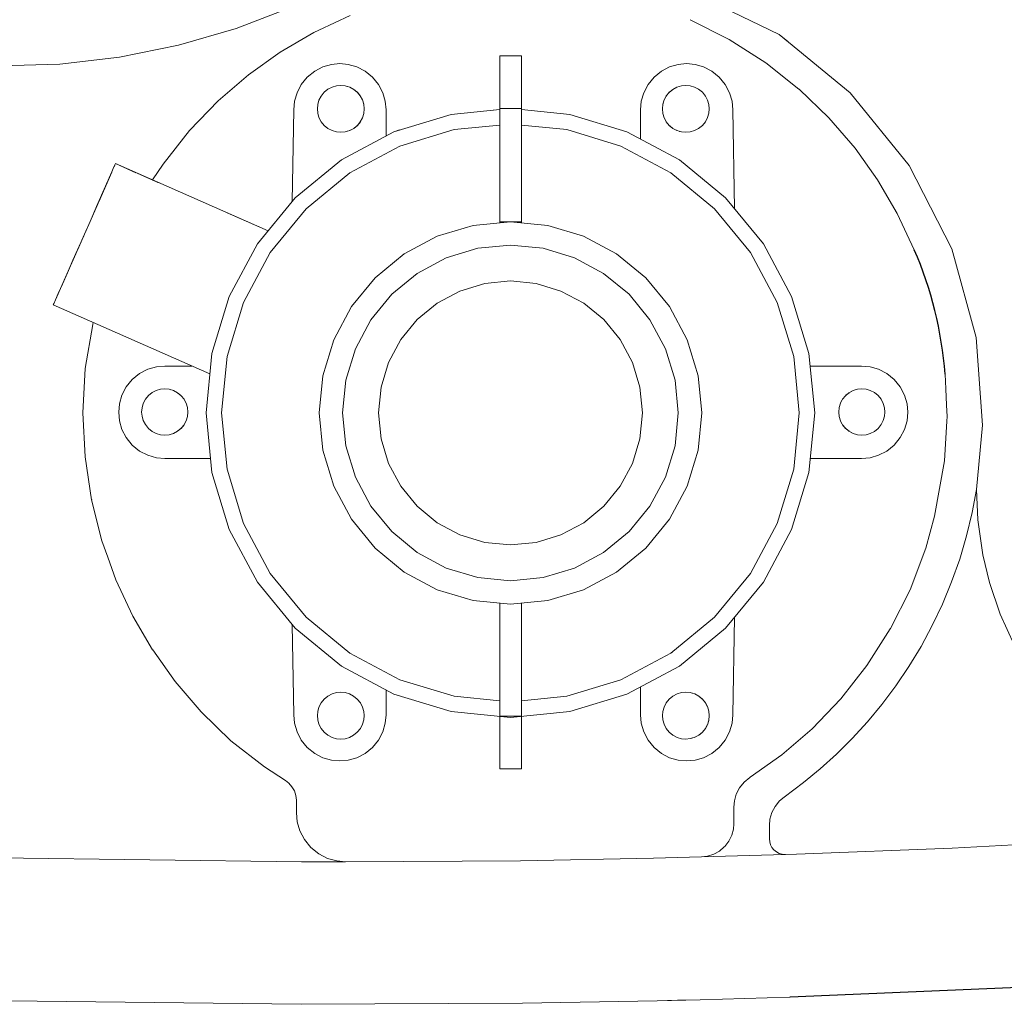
# Model space of a CAD drawing. Header units: millimetres. Extents: x -264 to 244, y -177 to 250.
# Tile 4 of 11: x -62 to 87, y -177 to -28. Entities that reach past the tile are written whole.
import ezdxf

# ---------------------------------------------------------------- set-up
doc = ezdxf.new("R2010")
doc.units = ezdxf.units.MM
doc.header["$MEASUREMENT"] = 0
doc.layers.add('material 1', color=7, linetype='Continuous')

msp = doc.modelspace()

# ---------------------------------------------------------------- linework, layer by layer
at = {"layer": 'material 1', "color": 7, "linetype": 'Continuous', "lineweight": 0}
for p, q in [((53.41, -30.51), (38.39, -23.23)), ((-28.77, -29.57), (-20.24, -26.29)), ((45.85, -31.26), (39.91, -28.26)), ((39.91, -28.26), (39.91, -28.26)), ((39.91, -28.26), (39.91, -28.26)), ((-37.51, -32.13), (-28.77, -29.57)), ((53.4, -30.51), (53.41, -30.51)), ((53.41, -30.51), (64.14, -39.32)), ((53.41, -30.51), (53.41, -30.51)), ((53.41, -30.51), (54.64, -31.52)), ((-46.42, -33.94), (-37.51, -32.13)), ((-55.44, -34.98), (-46.42, -33.94)), ((-26.89, -36.59), (-22.1, -33.17)), ((14.4, -33.73), (11.14, -33.73)), ((11.14, -33.73), (11.14, -41.7)), ((14.4, -41.7), (14.4, -33.73)), ((-64.51, -35.23), (-55.44, -34.98)), ((-16.89, -36.04), (-15.64, -35.39)), ((-15.64, -35.39), (-14.34, -35.02)), ((-14.34, -35.02), (-13.07, -34.9)), ((-13.07, -34.9), (-11.8, -35.02)), ((-11.8, -35.02), (-10.5, -35.39)), ((-10.5, -35.39), (-9.25, -36.04)), ((35.58, -36.04), (36.83, -35.39)), ((36.83, -35.39), (38.13, -35.02)), ((38.13, -35.02), (39.4, -34.9)), ((39.4, -34.9), (40.67, -35.02)), ((40.67, -35.02), (41.97, -35.39)), ((41.97, -35.39), (43.22, -36.04)), ((-26.89, -36.59), (-31.5, -40.54)), ((-26.89, -36.59), (-26.89, -36.59)), ((-18.92, -38.06), (-18.01, -36.94)), ((-18.01, -36.94), (-16.89, -36.04)), ((-9.25, -36.04), (-8.13, -36.94)), ((-8.13, -36.94), (-7.23, -38.06)), ((33.56, -38.06), (34.47, -36.94)), ((34.47, -36.94), (35.58, -36.04)), ((43.22, -36.04), (44.34, -36.94)), ((44.34, -36.94), (45.25, -38.06)), ((-19.56, -39.31), (-18.92, -38.06)), ((-14.25, -38.46), (-14.88, -38.79)), ((-14.88, -38.79), (-14.25, -38.46)), ((-13.59, -38.27), (-14.25, -38.46)), ((-14.25, -38.46), (-13.59, -38.27)), ((-12.94, -38.21), (-13.59, -38.27)), ((-12.94, -38.21), (-13.59, -38.27)), ((-12.27, -38.28), (-12.94, -38.21)), ((-12.28, -38.28), (-12, -38.36)), ((-12.27, -38.28), (-12.27, -38.28)), ((-11.59, -38.48), (-12.27, -38.28)), ((-11.62, -38.47), (-11.25, -38.66)), ((-11.59, -38.48), (-11.59, -38.48)), ((-11.59, -38.48), (-11.59, -38.48)), ((-10.97, -38.81), (-11.59, -38.48)), ((-7.23, -38.06), (-6.58, -39.31)), ((32.91, -39.31), (33.56, -38.06)), ((37.93, -38.48), (37.3, -38.81)), ((37.6, -38.65), (37.95, -38.47)), ((38.6, -38.28), (37.93, -38.48)), ((37.93, -38.48), (37.93, -38.48)), ((37.93, -38.48), (37.93, -38.48)), ((38.29, -38.37), (38.62, -38.28)), ((39.27, -38.21), (38.6, -38.28)), ((38.6, -38.28), (38.6, -38.28)), ((39.92, -38.27), (39.27, -38.21)), ((39.27, -38.21), (39.92, -38.27)), ((39.92, -38.27), (40.58, -38.46)), ((40.58, -38.46), (39.92, -38.27)), ((41.21, -38.79), (40.58, -38.46)), ((41.21, -38.79), (40.58, -38.46)), ((45.25, -38.06), (45.9, -39.31)), ((-19.94, -40.61), (-19.56, -39.31)), ((-16.24, -40.45), (-15.91, -39.82)), ((-15.91, -39.82), (-16.24, -40.45)), ((-15.45, -39.25), (-15.91, -39.82)), ((-15.91, -39.82), (-15.45, -39.25)), ((-15.45, -39.25), (-14.88, -38.79)), ((-14.88, -38.79), (-15.45, -39.25)), ((-10.99, -38.8), (-10.53, -39.17)), ((-10.97, -38.81), (-10.97, -38.81)), ((-10.97, -38.81), (-10.97, -38.81)), ((-10.42, -39.26), (-10.97, -38.81)), ((-10.43, -39.25), (-9.98, -39.81)), ((-9.99, -39.79), (-10.42, -39.26)), ((-9.67, -40.39), (-9.99, -39.79)), ((-9.9, -39.96), (-9.66, -40.43)), ((-6.58, -39.31), (-6.21, -40.61)), ((32.54, -40.61), (32.91, -39.31)), ((35.99, -40.42), (36.24, -39.95)), ((36.32, -39.79), (36, -40.39)), ((36.31, -39.81), (36.76, -39.25)), ((36.76, -39.26), (36.32, -39.79)), ((37.3, -38.81), (36.76, -39.26)), ((36.86, -39.18), (37.32, -38.8)), ((37.3, -38.81), (37.3, -38.81)), ((41.21, -38.79), (41.78, -39.25)), ((41.78, -39.25), (41.21, -38.79)), ((41.78, -39.25), (42.24, -39.82)), ((42.24, -39.82), (41.78, -39.25)), ((42.57, -40.45), (42.24, -39.82)), ((42.24, -39.82), (42.57, -40.45)), ((45.9, -39.31), (46.27, -40.61)), ((64.14, -39.32), (73.07, -50.33)), ((-31.5, -40.54), (-35.85, -45.05)), ((-20.05, -41.88), (-19.94, -40.61)), ((-16.43, -41.11), (-16.49, -41.76)), ((-16.49, -41.76), (-16.43, -41.11)), ((-16.43, -41.11), (-16.24, -40.45)), ((-16.24, -40.45), (-16.43, -41.11)), ((-9.67, -40.39), (-9.67, -40.39)), ((-9.67, -40.39), (-9.67, -40.39)), ((-9.47, -41.05), (-9.67, -40.39)), ((-9.56, -40.74), (-9.46, -41.08)), ((-9.47, -41.05), (-9.47, -41.05)), ((-9.47, -41.05), (-9.47, -41.05)), ((-9.4, -41.76), (-9.47, -41.05)), ((-6.21, -40.61), (-6.09, -41.88)), ((14.4, -41.7), (11.14, -41.7)), ((11.14, -41.7), (11.14, -41.78)), ((14.4, -41.88), (14.4, -41.7)), ((32.42, -41.88), (32.54, -40.61)), ((35.8, -41.05), (35.73, -41.76)), ((36, -40.39), (35.8, -41.05)), ((35.8, -41.09), (35.89, -40.74)), ((35.8, -41.05), (35.8, -41.05)), ((35.8, -41.05), (35.8, -41.05)), ((36, -40.39), (36, -40.39)), ((36, -40.39), (36, -40.39)), ((42.57, -40.45), (42.76, -41.11)), ((42.76, -41.11), (42.57, -40.45)), ((42.76, -41.11), (42.82, -41.76)), ((42.82, -41.76), (42.76, -41.11)), ((46.27, -40.61), (46.39, -41.88)), ((-20.3, -55.76), (-20.05, -41.88)), ((-16.43, -42.4), (-16.49, -41.76)), ((-16.49, -41.76), (-16.43, -42.4)), ((-16.24, -43.06), (-16.43, -42.4)), ((-16.43, -42.4), (-16.24, -43.06)), ((-15.91, -43.7), (-16.24, -43.06)), ((-16.24, -43.06), (-16.24, -43.06)), ((-16.24, -43.06), (-15.91, -43.7)), ((-9.99, -43.72), (-9.67, -43.13)), ((-9.66, -43.09), (-9.9, -43.56)), ((-9.67, -43.13), (-9.47, -42.46)), ((-9.67, -43.13), (-9.67, -43.13)), ((-9.67, -43.13), (-9.67, -43.13)), ((-9.46, -42.43), (-9.56, -42.77)), ((-9.4, -41.76), (-9.47, -42.46)), ((-9.47, -42.46), (-9.4, -41.76)), ((-9.47, -42.46), (-9.47, -42.46)), ((-9.4, -41.74), (-9.4, -41.76)), ((-9.4, -41.76), (-9.4, -41.76)), ((-6.09, -41.88), (-6.09, -45.85)), ((3.75, -42.59), (-4.89, -45.21)), ((11.14, -41.86), (3.75, -42.59)), ((11.14, -41.86), (10.12, -41.96)), ((11.14, -41.78), (11.14, -42.02)), ((11.14, -42.02), (11.14, -42.42)), ((11.14, -42.42), (11.14, -42.97)), ((11.14, -42.97), (11.14, -58.82)), ((21.72, -42.59), (14.4, -41.87)), ((14.4, -42.46), (14.4, -41.88)), ((14.4, -42.97), (14.4, -42.46)), ((14.4, -58.82), (14.4, -42.97)), ((30.36, -45.21), (21.72, -42.59)), ((32.42, -46.31), (32.42, -41.88)), ((35.73, -41.76), (35.73, -41.73)), ((35.73, -41.76), (35.73, -41.76)), ((35.73, -41.76), (35.73, -41.76)), ((35.73, -41.78), (35.73, -41.76)), ((35.73, -41.76), (35.8, -42.46)), ((35.89, -42.77), (35.8, -42.43)), ((35.8, -42.46), (35.8, -42.46)), ((35.8, -42.46), (35.8, -42.46)), ((35.8, -42.46), (36, -43.13)), ((36.23, -43.55), (35.99, -43.09)), ((36, -43.13), (36, -43.13)), ((36, -43.13), (36, -43.13)), ((36, -43.13), (36.32, -43.72)), ((42.57, -43.06), (42.24, -43.7)), ((42.24, -43.7), (42.57, -43.06)), ((42.57, -43.06), (42.76, -42.4)), ((42.76, -42.4), (42.57, -43.06)), ((42.82, -41.76), (42.76, -42.4)), ((42.76, -42.4), (42.82, -41.76)), ((46.39, -41.88), (46.65, -56.83)), ((-15.91, -43.7), (-15.45, -44.26)), ((-15.45, -44.26), (-15.91, -43.7)), ((-15.45, -44.26), (-14.88, -44.72)), ((-14.88, -44.72), (-15.45, -44.26)), ((-11.59, -45.04), (-10.97, -44.7)), ((-10.52, -44.33), (-10.99, -44.71)), ((-10.97, -44.7), (-10.42, -44.25)), ((-10.97, -44.7), (-10.97, -44.7)), ((-10.97, -44.7), (-10.97, -44.7)), ((-9.98, -43.71), (-10.43, -44.26)), ((-10.42, -44.25), (-9.99, -43.72)), ((11.14, -44.21), (4.21, -44.89)), ((21.26, -44.89), (14.4, -44.22)), ((36.76, -44.26), (36.31, -43.71)), ((36.32, -43.72), (36.76, -44.25)), ((36.76, -44.25), (37.3, -44.7)), ((37.32, -44.71), (36.87, -44.34)), ((37.3, -44.7), (37.3, -44.7)), ((37.3, -44.7), (37.3, -44.7)), ((37.3, -44.7), (37.93, -45.04)), ((41.78, -44.26), (41.21, -44.72)), ((41.21, -44.72), (41.78, -44.26)), ((41.78, -44.26), (42.24, -43.7)), ((42.24, -43.7), (41.78, -44.26)), ((-35.85, -45.05), (-39.81, -50.1)), ((-14.88, -44.72), (-14.25, -45.05)), ((-14.88, -44.72), (-14.25, -45.05)), ((-13.59, -45.24), (-14.25, -45.05)), ((-14.25, -45.05), (-13.59, -45.24)), ((-13.59, -45.24), (-12.94, -45.3)), ((-12.94, -45.3), (-13.59, -45.24)), ((-12.94, -45.3), (-12.27, -45.24)), ((-4.89, -45.21), (-12.85, -49.47)), ((-11.96, -45.14), (-12.28, -45.24)), ((-12.27, -45.24), (-11.59, -45.04)), ((-12.27, -45.24), (-12.27, -45.24)), ((-12.27, -45.24), (-12.27, -45.24)), ((-11.26, -44.86), (-11.62, -45.04)), ((-11.59, -45.04), (-11.59, -45.04)), ((-11.59, -45.04), (-11.59, -45.04)), ((-4.04, -44.95), (-4.89, -45.21)), ((4.21, -44.89), (-3.99, -47.38)), ((29.46, -47.38), (21.26, -44.89)), ((38.32, -49.47), (30.36, -45.21)), ((37.95, -45.04), (37.59, -44.85)), ((37.93, -45.04), (37.93, -45.04)), ((37.93, -45.04), (37.93, -45.04)), ((37.93, -45.04), (38.6, -45.24)), ((38.61, -45.24), (38.34, -45.16)), ((38.6, -45.24), (38.6, -45.24)), ((38.6, -45.24), (38.6, -45.24)), ((38.6, -45.24), (39.27, -45.3)), ((39.27, -45.3), (39.92, -45.24)), ((39.92, -45.24), (39.27, -45.3)), ((40.58, -45.05), (39.92, -45.24)), ((39.92, -45.24), (40.58, -45.05)), ((40.58, -45.05), (41.21, -44.72)), ((40.58, -45.05), (41.21, -44.72)), ((-3.99, -47.38), (-11.55, -51.42)), ((37.02, -51.42), (29.46, -47.38)), ((-47.13, -50.22), (-47.38, -50.79)), ((-47.25, -50.51), (-47.13, -50.22)), ((-47.25, -50.51), (-47.13, -50.22)), ((-47.16, -50.3), (-47.13, -50.22)), ((-47.05, -50.04), (-47.13, -50.22)), ((-47.13, -50.22), (-47.05, -50.04)), ((-47.13, -50.22), (-47.05, -50.04)), ((-47.13, -50.22), (-47.05, -50.04)), ((-47.13, -50.22), (-47.13, -50.24)), ((-47.13, -50.24), (-47.13, -50.22)), ((-47.13, -50.24), (-47.13, -50.22)), ((-47.13, -50.24), (-47.13, -50.22)), ((-47.13, -50.24), (-47.13, -50.22)), ((-47.12, -50.2), (-47.05, -50.04)), ((-47.12, -50.21), (-47.05, -50.04)), ((-47.05, -50.04), (-41.14, -52.64)), ((-46.48, -50.29), (-47.05, -50.04)), ((-47.05, -50.04), (-41.43, -52.51)), ((-43.94, -51.41), (-47.05, -50.04)), ((-47.05, -50.04), (-23.95, -60.21)), ((-40.81, -52.78), (-47.05, -50.04)), ((-46.25, -50.39), (-47.05, -50.04)), ((-39.81, -50.1), (-41.43, -52.51)), ((-12.85, -49.47), (-19.83, -55.19)), ((45.3, -55.19), (38.32, -49.47)), ((73.07, -50.33), (79.53, -62.95)), ((-49.91, -56.55), (-47.6, -51.3)), ((-49.58, -55.8), (-47.61, -51.31)), ((-47.81, -51.78), (-48.42, -53.17)), ((-48.42, -53.17), (-47.81, -51.78)), ((-48.39, -53.1), (-47.81, -51.78)), ((-47.38, -50.79), (-47.81, -51.78)), ((-47.81, -51.78), (-47.76, -51.67)), ((-47.81, -51.78), (-47.77, -51.68)), ((-47.8, -51.75), (-47.81, -51.78)), ((-11.55, -51.42), (-18.17, -56.86)), ((43.64, -56.86), (37.02, -51.42)), ((-50.89, -58.77), (-48.42, -53.17)), ((-48.42, -53.17), (-49.18, -54.88)), ((-41.41, -52.52), (-41.43, -52.51)), ((-41.35, -52.54), (-41.41, -52.52)), ((-41.35, -52.55), (-41.35, -52.54)), ((-41.14, -52.64), (-41.15, -52.64)), ((-41.1, -52.66), (-41.14, -52.64)), ((-40.81, -52.78), (-40.82, -52.78)), ((-40.63, -52.87), (-40.81, -52.78)), ((-40.45, -52.94), (-40.63, -52.87)), ((-49.18, -54.88), (-50.02, -56.79)), ((-49.18, -54.88), (-49.06, -54.61)), ((-19.83, -55.19), (-25.56, -62.17)), ((51.03, -62.17), (45.3, -55.19)), ((51.03, -62.17), (45.3, -55.19)), ((-50.02, -56.79), (-50.89, -58.78)), ((-23.95, -60.21), (-30.14, -57.48)), ((-18.17, -56.86), (-23.61, -63.48)), ((49.08, -63.48), (43.64, -56.86)), ((71.27, -57.56), (71.28, -57.57)), ((73.85, -63.06), (71.28, -57.57)), ((71.28, -57.57), (71.28, -57.57)), ((-50.89, -58.78), (-51.75, -60.73)), ((7.09, -59.38), (1.66, -61.02)), ((12.73, -58.82), (7.09, -59.38)), ((11.14, -58.82), (11.14, -58.98)), ((12.73, -58.82), (11.14, -58.82)), ((18.38, -59.38), (12.73, -58.82)), ((14.4, -58.82), (12.73, -58.82)), ((14.4, -58.98), (14.4, -58.82)), ((23.81, -61.02), (18.38, -59.38)), ((-56.12, -70.65), (-51.75, -60.73)), ((-53.47, -64.63), (-51.85, -60.95)), ((-51.75, -60.73), (-52.61, -62.67)), ((-51.75, -60.73), (-51.5, -60.16)), ((1.66, -61.02), (-3.35, -63.7)), ((28.81, -63.7), (23.81, -61.02)), ((-52.61, -62.67), (-52.52, -62.48)), ((-25.56, -62.17), (-29.82, -70.14)), ((12.73, -62.36), (7.78, -62.85)), ((17.69, -62.85), (12.73, -62.36)), ((55.29, -70.14), (51.03, -62.17)), ((55.29, -70.14), (51.03, -62.17)), ((-52.61, -62.67), (-53.48, -64.66)), ((-23.61, -63.48), (-27.65, -71.04)), ((-3.35, -63.7), (-7.73, -67.3)), ((7.78, -62.85), (3.01, -64.3)), ((22.45, -64.3), (17.69, -62.85)), ((33.2, -67.3), (28.81, -63.7)), ((53.11, -71.04), (49.08, -63.48)), ((79.53, -62.95), (79.53, -62.95)), ((79.53, -62.95), (83.24, -76.33)), ((-53.48, -64.66), (-54.32, -66.57)), ((3.01, -64.3), (-1.38, -66.64)), ((26.84, -66.64), (22.45, -64.3)), ((-54.32, -66.57), (-55.08, -68.28)), ((-1.38, -66.64), (-5.22, -69.8)), ((30.69, -69.8), (26.84, -66.64)), ((-55.08, -68.28), (-55.69, -69.67)), ((-55.08, -68.28), (-54.95, -68.01)), ((-7.73, -67.3), (-11.33, -71.68)), ((8.84, -68.17), (5.09, -69.31)), ((12.73, -67.79), (8.84, -68.17)), ((16.63, -68.17), (12.73, -67.79)), ((20.38, -69.31), (16.63, -68.17)), ((36.8, -71.68), (33.2, -67.3)), ((-55.69, -69.67), (-56.12, -70.66)), ((-5.22, -69.8), (-8.38, -73.65)), ((5.09, -69.31), (1.64, -71.15)), ((23.83, -71.15), (20.38, -69.31)), ((33.85, -73.65), (30.69, -69.8)), ((-56.38, -71.24), (-56.45, -71.41)), ((-56.45, -71.4), (-56.38, -71.24)), ((-56.45, -71.41), (-56.45, -71.41)), ((-56.45, -71.41), (-32.74, -81.86)), ((-56.45, -71.41), (-56.45, -71.41)), ((-56.45, -71.41), (-56.45, -71.41)), ((-56.45, -71.41), (-56.45, -71.41)), ((-56.45, -71.41), (-56.45, -71.41)), ((-56.45, -71.41), (-56.45, -71.41)), ((-56.45, -71.41), (-56.45, -71.41)), ((-56.12, -70.66), (-56.38, -71.24)), ((-56.38, -71.24), (-56.35, -71.17)), ((-56.38, -71.24), (-56.36, -71.21)), ((-29.82, -70.14), (-32.44, -78.78)), ((-27.65, -71.04), (-30.13, -79.23)), ((1.64, -71.15), (-1.39, -73.64)), ((26.86, -73.64), (23.83, -71.15)), ((55.6, -79.23), (53.11, -71.04)), ((57.91, -78.78), (55.29, -70.14)), ((-11.33, -71.68), (-14.01, -76.69)), ((39.47, -76.69), (36.8, -71.68)), ((-50.49, -74.37), (-51.61, -81.04)), ((-50.42, -74.07), (-50.49, -74.37)), ((-8.38, -73.65), (-10.73, -78.04)), ((-1.39, -73.64), (-3.87, -76.67)), ((29.34, -76.67), (26.86, -73.64)), ((36.2, -78.04), (33.85, -73.65)), ((-14.01, -76.69), (-15.65, -82.12)), ((-3.87, -76.67), (-5.72, -80.12)), ((31.19, -80.12), (29.34, -76.67)), ((41.12, -82.12), (39.47, -76.69)), ((83.24, -76.33), (84.2, -89.62)), ((-32.44, -78.78), (-33.32, -87.76)), ((-10.73, -78.04), (-12.18, -82.81)), ((37.64, -82.81), (36.2, -78.04)), ((58.79, -87.76), (57.91, -78.78)), ((-30.13, -79.23), (-30.97, -87.76)), ((-5.72, -80.12), (-6.85, -83.87)), ((32.32, -83.87), (31.19, -80.12)), ((56.44, -87.76), (55.6, -79.23)), ((-51.61, -81.04), (-51.99, -87.76)), ((-44.5, -82.71), (-43.38, -81.8)), ((-43.38, -81.8), (-42.13, -81.15)), ((-42.13, -81.15), (-40.82, -80.78)), ((-40.82, -80.78), (-39.55, -80.66)), ((-39.55, -80.66), (-35.48, -80.66)), ((58.09, -80.66), (65.88, -80.66)), ((65.88, -80.66), (67.16, -80.78)), ((67.16, -80.78), (68.46, -81.15)), ((68.46, -81.15), (69.71, -81.8)), ((69.71, -81.8), (70.83, -82.71)), ((78.61, -84.12), (78.51, -81.89)), ((-45.41, -83.83), (-44.5, -82.71)), ((-15.65, -82.12), (-16.21, -87.76)), ((-12.18, -82.81), (-12.66, -87.76)), ((38.13, -87.76), (37.64, -82.81)), ((41.68, -87.76), (41.12, -82.12)), ((70.83, -82.71), (71.74, -83.83)), ((-46.06, -85.08), (-45.41, -83.83)), ((-42.05, -85.14), (-41.49, -84.69)), ((-41.49, -84.69), (-42.05, -85.14)), ((-40.87, -84.37), (-41.49, -84.69)), ((-41.49, -84.69), (-40.87, -84.37)), ((-40.87, -84.37), (-40.22, -84.18)), ((-40.22, -84.18), (-40.87, -84.37)), ((-39.58, -84.12), (-40.22, -84.18)), ((-40.22, -84.18), (-39.58, -84.12)), ((-38.91, -84.18), (-39.58, -84.12)), ((-38.93, -84.18), (-38.65, -84.26)), ((-38.91, -84.18), (-38.91, -84.18)), ((-38.25, -84.38), (-38.91, -84.18)), ((-38.91, -84.18), (-38.91, -84.18)), ((-38.27, -84.38), (-37.91, -84.56)), ((-38.25, -84.38), (-38.25, -84.38)), ((-37.63, -84.71), (-38.25, -84.38)), ((-38.25, -84.38), (-38.25, -84.38)), ((-37.65, -84.7), (-37.19, -85.07)), ((-37.63, -84.71), (-37.63, -84.71)), ((-37.09, -85.16), (-37.63, -84.71)), ((-37.63, -84.71), (-37.63, -84.71)), ((-6.85, -83.87), (-7.24, -87.76)), ((32.71, -87.76), (32.32, -83.87)), ((63.96, -84.71), (63.42, -85.16)), ((63.51, -85.08), (63.98, -84.7)), ((64.58, -84.38), (63.96, -84.71)), ((63.96, -84.71), (63.96, -84.71)), ((63.96, -84.71), (63.96, -84.71)), ((64.25, -84.56), (64.61, -84.37)), ((65.24, -84.18), (64.58, -84.38)), ((64.58, -84.38), (64.58, -84.38)), ((64.58, -84.38), (64.58, -84.38)), ((64.93, -84.28), (65.26, -84.18)), ((65.91, -84.12), (65.24, -84.18)), ((65.24, -84.18), (65.24, -84.18)), ((65.24, -84.18), (65.24, -84.18)), ((66.55, -84.18), (65.91, -84.12)), ((65.91, -84.12), (66.55, -84.18)), ((66.55, -84.18), (67.2, -84.37)), ((67.2, -84.37), (66.55, -84.18)), ((67.83, -84.69), (67.2, -84.37)), ((67.83, -84.69), (67.2, -84.37)), ((68.39, -85.14), (67.83, -84.69)), ((67.83, -84.69), (68.38, -85.14)), ((71.74, -83.83), (72.39, -85.08)), ((78.73, -86.56), (78.61, -84.12)), ((-46.55, -87.66), (-46.43, -86.39)), ((-46.43, -86.39), (-46.06, -85.08)), ((-43.02, -86.98), (-42.83, -86.33)), ((-42.83, -86.33), (-43.02, -86.98)), ((-42.51, -85.7), (-42.83, -86.33)), ((-42.83, -86.33), (-42.51, -85.7)), ((-42.51, -85.7), (-42.05, -85.14)), ((-42.05, -85.14), (-42.51, -85.7)), ((-37.1, -85.15), (-36.66, -85.69)), ((-36.66, -85.68), (-37.09, -85.16)), ((-36.35, -86.27), (-36.66, -85.68)), ((-36.57, -85.85), (-36.34, -86.3)), ((-36.35, -86.27), (-36.35, -86.27)), ((-36.15, -86.92), (-36.35, -86.27)), ((-36.35, -86.27), (-36.35, -86.27)), ((62.68, -86.27), (62.48, -86.92)), ((62.67, -86.3), (62.91, -85.84)), ((63, -85.68), (62.68, -86.27)), ((62.68, -86.27), (62.68, -86.27)), ((62.68, -86.27), (62.68, -86.27)), ((62.99, -85.7), (63.43, -85.15)), ((63.42, -85.16), (63, -85.68)), ((68.38, -85.14), (68.84, -85.7)), ((68.84, -85.7), (68.39, -85.14)), ((69.16, -86.33), (68.84, -85.7)), ((68.84, -85.7), (69.16, -86.33)), ((69.16, -86.33), (69.35, -86.98)), ((69.35, -86.98), (69.16, -86.33)), ((72.39, -85.08), (72.77, -86.39)), ((72.77, -86.39), (72.88, -87.66)), ((-51.99, -87.76), (-51.65, -94.41)), ((-46.43, -88.93), (-46.55, -87.66)), ((-43.08, -87.62), (-43.02, -86.98)), ((-43.02, -86.98), (-43.08, -87.62)), ((-43.08, -87.62), (-43.02, -88.26)), ((-43.02, -88.26), (-43.08, -87.62)), ((-36.24, -86.62), (-36.15, -86.95)), ((-36.15, -86.92), (-36.15, -86.92)), ((-36.08, -87.62), (-36.15, -86.92)), ((-36.15, -86.92), (-36.15, -86.92)), ((-36.15, -88.32), (-36.08, -87.62)), ((-36.08, -87.59), (-36.08, -87.62)), ((-36.08, -87.62), (-36.08, -87.62)), ((-36.08, -87.62), (-36.08, -87.66)), ((-36.08, -87.62), (-36.08, -87.62)), ((-33.32, -87.76), (-32.44, -96.75)), ((-30.97, -87.76), (-30.13, -96.29)), ((-16.21, -87.76), (-15.65, -93.41)), ((-12.66, -87.76), (-12.18, -92.72)), ((-7.24, -87.76), (-6.85, -91.66)), ((32.32, -91.66), (32.71, -87.76)), ((37.64, -92.72), (38.13, -87.76)), ((41.12, -93.41), (41.68, -87.76)), ((55.6, -96.29), (56.44, -87.76)), ((57.91, -96.75), (58.79, -87.76)), ((62.48, -86.92), (62.41, -87.62)), ((62.41, -87.62), (62.41, -87.59)), ((62.41, -87.62), (62.41, -87.62)), ((62.41, -87.62), (62.41, -87.62)), ((62.41, -87.64), (62.41, -87.62)), ((62.41, -87.62), (62.48, -88.32)), ((62.48, -86.96), (62.57, -86.62)), ((62.48, -86.92), (62.48, -86.92)), ((62.48, -86.92), (62.48, -86.92)), ((69.35, -86.98), (69.41, -87.62)), ((69.41, -87.62), (69.35, -86.98)), ((69.41, -87.62), (69.35, -88.26)), ((69.35, -88.26), (69.41, -87.62)), ((72.88, -87.66), (72.77, -88.93)), ((-46.06, -90.24), (-46.43, -88.93)), ((-42.83, -88.91), (-43.02, -88.26)), ((-43.02, -88.26), (-42.83, -88.91)), ((-42.83, -88.91), (-42.51, -89.53)), ((-42.51, -89.53), (-42.83, -88.91)), ((-36.66, -89.56), (-36.35, -88.97)), ((-36.34, -88.94), (-36.58, -89.39)), ((-36.35, -88.97), (-36.15, -88.32)), ((-36.35, -88.97), (-36.35, -88.97)), ((-36.35, -88.97), (-36.35, -88.97)), ((-36.15, -88.28), (-36.24, -88.62)), ((-36.15, -88.32), (-36.15, -88.32)), ((-36.15, -88.32), (-36.15, -88.32)), ((62.57, -88.62), (62.48, -88.28)), ((62.48, -88.32), (62.48, -88.32)), ((62.48, -88.32), (62.48, -88.32)), ((62.48, -88.32), (62.68, -88.97)), ((62.91, -89.4), (62.67, -88.93)), ((62.68, -88.97), (62.68, -88.97)), ((62.68, -88.97), (62.68, -88.97)), ((62.68, -88.97), (63, -89.56)), ((68.84, -89.53), (69.16, -88.91)), ((69.16, -88.91), (68.84, -89.53)), ((69.35, -88.26), (69.16, -88.91)), ((69.16, -88.91), (69.35, -88.26)), ((72.77, -88.93), (72.39, -90.24)), ((78.44, -95.01), (78.77, -89.02)), ((78.77, -89.02), (78.81, -88.31)), ((-45.41, -91.49), (-46.06, -90.24)), ((-42.05, -90.09), (-42.51, -89.53)), ((-42.51, -89.53), (-42.05, -90.09)), ((-41.49, -90.55), (-42.05, -90.09)), ((-42.05, -90.09), (-41.49, -90.55)), ((-41.49, -90.55), (-40.87, -90.87)), ((-40.87, -90.87), (-41.49, -90.55)), ((-40.22, -91.06), (-40.87, -90.87)), ((-40.87, -90.87), (-40.22, -91.06)), ((-38.91, -91.06), (-38.25, -90.86)), ((-37.92, -90.68), (-38.27, -90.86)), ((-38.25, -90.86), (-37.63, -90.53)), ((-38.25, -90.86), (-38.25, -90.86)), ((-38.25, -90.86), (-38.25, -90.86)), ((-37.2, -90.17), (-37.65, -90.54)), ((-37.63, -90.53), (-37.09, -90.08)), ((-37.63, -90.53), (-37.63, -90.53)), ((-37.63, -90.53), (-37.63, -90.53)), ((-36.66, -89.54), (-37.1, -90.09)), ((-37.09, -90.08), (-36.66, -89.56)), ((63.43, -90.09), (62.99, -89.54)), ((63, -89.56), (63.42, -90.08)), ((63.42, -90.08), (63.96, -90.53)), ((63.98, -90.54), (63.53, -90.17)), ((63.96, -90.53), (63.96, -90.53)), ((63.96, -90.53), (63.96, -90.53)), ((63.96, -90.53), (64.58, -90.86)), ((64.6, -90.86), (64.24, -90.67)), ((64.58, -90.86), (64.58, -90.86)), ((64.58, -90.86), (64.58, -90.86)), ((64.58, -90.86), (65.24, -91.06)), ((67.2, -90.87), (66.55, -91.06)), ((66.55, -91.06), (67.2, -90.87)), ((67.2, -90.87), (67.83, -90.55)), ((67.2, -90.87), (67.83, -90.55)), ((68.38, -90.09), (67.83, -90.55)), ((67.83, -90.55), (68.39, -90.09)), ((68.84, -89.53), (68.38, -90.09)), ((68.39, -90.09), (68.84, -89.53)), ((72.39, -90.24), (71.74, -91.49)), ((83.26, -99.36), (84.2, -89.62)), ((-44.5, -92.61), (-45.41, -91.49)), ((-40.22, -91.06), (-39.58, -91.12)), ((-39.58, -91.12), (-40.22, -91.06)), ((-39.58, -91.12), (-38.91, -91.06)), ((-38.61, -90.96), (-38.93, -91.06)), ((-38.91, -91.06), (-38.91, -91.05)), ((-38.91, -91.06), (-38.91, -91.06)), ((-6.85, -91.66), (-5.72, -95.4)), ((31.19, -95.4), (32.32, -91.66)), ((65.26, -91.06), (64.99, -90.98)), ((65.24, -91.06), (65.24, -91.05)), ((65.24, -91.06), (65.24, -91.06)), ((65.24, -91.06), (65.91, -91.12)), ((65.91, -91.12), (66.55, -91.06)), ((66.55, -91.06), (65.91, -91.12)), ((71.74, -91.49), (70.83, -92.61)), ((-43.38, -93.52), (-44.5, -92.61)), ((-42.13, -94.17), (-43.38, -93.52)), ((-15.65, -93.41), (-14.01, -98.84)), ((-12.18, -92.72), (-10.73, -97.48)), ((36.2, -97.48), (37.64, -92.72)), ((39.47, -98.84), (41.12, -93.41)), ((69.71, -93.52), (68.46, -94.17)), ((70.83, -92.61), (69.71, -93.52)), ((-51.65, -94.41), (-50.65, -100.89)), ((-40.82, -94.54), (-42.13, -94.17)), ((-39.55, -94.66), (-40.82, -94.54)), ((-32.64, -94.66), (-39.55, -94.66)), ((65.88, -94.66), (58.11, -94.66)), ((67.16, -94.54), (65.88, -94.66)), ((68.46, -94.17), (67.16, -94.54)), ((76.92, -103.37), (78.44, -95.01)), ((-32.44, -96.75), (-29.82, -105.39)), ((-30.13, -96.29), (-27.65, -104.49)), ((-5.72, -95.4), (-3.87, -98.86)), ((29.34, -98.86), (31.19, -95.4)), ((53.11, -104.49), (55.6, -96.29)), ((55.29, -105.39), (57.91, -96.75)), ((-10.73, -97.48), (-8.38, -101.87)), ((33.85, -101.87), (36.2, -97.48)), ((-14.01, -98.84), (-11.33, -103.84)), ((-3.87, -98.86), (-1.39, -101.88)), ((26.86, -101.88), (29.34, -98.86)), ((36.8, -103.84), (39.47, -98.84)), ((82.61, -102.81), (83.26, -99.35)), ((83.26, -99.36), (83.47, -103.95)), ((-50.63, -100.89), (-50.63, -100.88)), ((-8.38, -101.87), (-5.22, -105.72)), ((-1.39, -101.88), (1.64, -104.37)), ((23.83, -104.37), (26.86, -101.88)), ((30.69, -105.72), (33.85, -101.87)), ((81.75, -106.37), (82.61, -102.81)), ((-11.33, -103.84), (-7.73, -108.23)), ((33.2, -108.23), (36.8, -103.84)), ((83.47, -103.95), (84.24, -109.21)), ((-29.82, -105.39), (-25.56, -113.35)), ((-27.65, -104.49), (-23.61, -112.04)), ((-5.22, -105.72), (-1.38, -108.88)), ((1.64, -104.37), (5.09, -106.21)), ((20.38, -106.21), (23.83, -104.37)), ((26.84, -108.88), (30.69, -105.72)), ((49.08, -112.04), (53.11, -104.49)), ((51.03, -113.35), (55.29, -105.39)), ((5.09, -106.21), (8.84, -107.35)), ((16.63, -107.35), (20.38, -106.21)), ((80.72, -109.87), (81.75, -106.37)), ((-7.73, -108.23), (-3.35, -111.83)), ((8.84, -107.35), (12.73, -107.73)), ((12.73, -107.73), (16.63, -107.35)), ((28.81, -111.83), (33.2, -108.23)), ((-1.38, -108.88), (3.01, -111.23)), ((22.45, -111.23), (26.84, -108.88)), ((79.5, -113.31), (80.72, -109.87)), ((84.24, -109.21), (85.23, -113.41)), ((3.01, -111.23), (7.78, -112.67)), ((17.69, -112.67), (22.45, -111.23)), ((-23.61, -112.04), (-18.17, -118.67)), ((-3.35, -111.83), (1.66, -114.5)), ((7.78, -112.67), (12.73, -113.16)), ((12.73, -113.16), (17.69, -112.67)), ((23.81, -114.5), (28.81, -111.83)), ((43.64, -118.67), (49.08, -112.04)), ((48.88, -112.29), (49.08, -112.04)), ((-25.56, -113.35), (-19.83, -120.33)), ((1.66, -114.5), (7.09, -116.15)), ((18.38, -116.15), (23.81, -114.5)), ((45.3, -120.33), (51.03, -113.35)), ((78.12, -116.67), (79.5, -113.31)), ((85.23, -113.41), (86.86, -118.2)), ((7.09, -116.15), (12.73, -116.7)), ((12.73, -116.7), (18.38, -116.15)), ((11.14, -116.55), (11.14, -132.36)), ((14.4, -132.36), (14.4, -116.54)), ((76.57, -119.93), (78.12, -116.67)), ((-18.17, -118.67), (-11.55, -124.1)), ((37.02, -124.1), (43.64, -118.67)), ((46.64, -118.7), (46.39, -133.44)), ((86.86, -118.2), (88.97, -122.82)), ((-20.05, -133.44), (-20.29, -119.77)), ((-19.83, -120.33), (-12.85, -126.06)), ((38.32, -126.06), (45.3, -120.33)), ((74.87, -123.09), (76.57, -119.93)), ((-38.02, -128.38), (-41.41, -123.58)), ((73.03, -126.14), (74.87, -123.09)), ((-11.55, -124.1), (-3.99, -128.14)), ((29.46, -128.14), (37.02, -124.1)), ((37.22, -123.94), (37.02, -124.1)), ((-12.85, -126.06), (-4.89, -130.31)), ((30.36, -130.31), (38.32, -126.06)), ((66.69, -125.96), (62.72, -131)), ((71.05, -129.07), (73.03, -126.14)), ((-3.99, -128.14), (4.21, -130.63)), ((21.26, -130.63), (29.46, -128.14)), ((-38.02, -128.38), (-34.07, -133)), ((32.42, -133.44), (32.42, -129.21)), ((68.96, -131.86), (71.05, -129.07)), ((-15.91, -131.62), (-15.45, -131.06)), ((-15.45, -131.06), (-15.91, -131.62)), ((-14.88, -130.59), (-15.45, -131.06)), ((-15.45, -131.06), (-14.88, -130.59)), ((-14.88, -130.59), (-14.25, -130.27)), ((-14.25, -130.27), (-14.88, -130.59)), ((-13.59, -130.08), (-14.25, -130.27)), ((-14.25, -130.27), (-13.59, -130.08)), ((-12.94, -130.02), (-13.59, -130.08)), ((-13.59, -130.08), (-12.94, -130.02)), ((-12.3, -130.08), (-12.94, -130.02)), ((-12.94, -130.02), (-12.3, -130.08)), ((-12.3, -130.08), (-11.64, -130.27)), ((-11.64, -130.27), (-12.3, -130.08)), ((-11, -130.6), (-11.64, -130.27)), ((-11, -130.59), (-11.64, -130.27)), ((-10.44, -131.06), (-11, -130.59)), ((-11, -130.6), (-10.44, -131.06)), ((-10.44, -131.06), (-9.97, -131.62)), ((-9.97, -131.62), (-10.44, -131.06)), ((-6.09, -129.67), (-6.09, -133.44)), ((-4.89, -130.31), (3.75, -132.93)), ((4.21, -130.63), (11.14, -131.31)), ((14.4, -131.31), (21.26, -130.63)), ((21.72, -132.93), (30.36, -130.31)), ((36.77, -131.06), (36.31, -131.62)), ((36.31, -131.62), (36.77, -131.06)), ((36.77, -131.05), (37.33, -130.59)), ((37.33, -130.59), (36.77, -131.06)), ((36.77, -131.06), (36.77, -131.05)), ((37.97, -130.27), (37.33, -130.59)), ((37.33, -130.59), (37.96, -130.27)), ((37.96, -130.27), (37.97, -130.27)), ((38.63, -130.08), (37.97, -130.27)), ((37.97, -130.27), (38.63, -130.08)), ((39.27, -130.02), (38.63, -130.08)), ((38.63, -130.08), (39.27, -130.02)), ((39.95, -130.08), (39.27, -130.02)), ((39.93, -130.08), (40.22, -130.16)), ((39.95, -130.08), (39.95, -130.08)), ((40.62, -130.28), (39.95, -130.08)), ((39.95, -130.08), (39.95, -130.08)), ((40.6, -130.28), (40.97, -130.47)), ((40.62, -130.28), (40.62, -130.28)), ((41.25, -130.62), (40.62, -130.28)), ((40.62, -130.28), (40.62, -130.28)), ((41.23, -130.61), (41.69, -130.99)), ((41.25, -130.62), (41.25, -130.62)), ((41.79, -131.07), (41.25, -130.62)), ((41.25, -130.62), (41.25, -130.62)), ((41.78, -131.06), (42.23, -131.61)), ((42.23, -131.6), (41.79, -131.07)), ((58.4, -135.53), (62.72, -131)), ((-16.24, -132.26), (-16.43, -132.92)), ((-16.43, -132.92), (-16.24, -132.26)), ((-15.91, -131.62), (-16.24, -132.26)), ((-16.24, -132.26), (-15.91, -131.62)), ((-9.65, -132.26), (-9.97, -131.62)), ((-9.97, -131.62), (-9.65, -132.26)), ((-9.65, -132.26), (-9.46, -132.92)), ((-9.46, -132.92), (-9.65, -132.26)), ((11.14, -132.36), (11.14, -132.9)), ((14.4, -132.87), (14.4, -132.36)), ((35.98, -132.26), (35.79, -132.92)), ((35.79, -132.92), (35.98, -132.26)), ((36.31, -131.62), (35.98, -132.26)), ((35.98, -132.26), (36.31, -131.62)), ((42.54, -132.19), (42.23, -131.6)), ((42.31, -131.77), (42.55, -132.23)), ((42.54, -132.19), (42.54, -132.19)), ((42.75, -132.86), (42.54, -132.19)), ((42.54, -132.19), (42.54, -132.19)), ((42.65, -132.55), (42.75, -132.89)), ((66.75, -134.52), (68.96, -131.86)), ((-34.07, -133), (-29.56, -137.35)), ((-19.94, -134.71), (-20.05, -133.44)), ((-16.49, -133.56), (-16.43, -132.92)), ((-16.43, -132.92), (-16.49, -133.56)), ((-16.49, -133.56), (-16.43, -134.21)), ((-16.43, -134.21), (-16.49, -133.56)), ((-9.46, -132.92), (-9.4, -133.56)), ((-9.4, -133.56), (-9.46, -132.92)), ((-9.4, -133.56), (-9.46, -134.21)), ((-9.46, -134.21), (-9.4, -133.56)), ((-6.09, -133.44), (-6.21, -134.71)), ((3.75, -132.93), (12.73, -133.82)), ((11.14, -132.9), (11.14, -133.3)), ((11.14, -133.3), (11.14, -133.54)), ((11.14, -133.54), (11.14, -133.62)), ((11.14, -133.62), (14.4, -133.62)), ((11.14, -133.66), (11.14, -141.6)), ((12.73, -133.82), (21.72, -132.93)), ((14.4, -133.44), (14.4, -132.87)), ((14.4, -133.62), (14.4, -133.44)), ((14.4, -141.6), (14.4, -133.66)), ((32.54, -134.71), (32.42, -133.44)), ((35.79, -132.92), (35.73, -133.56)), ((35.73, -133.56), (35.79, -132.92)), ((35.73, -133.56), (35.79, -134.21)), ((35.79, -134.21), (35.73, -133.56)), ((42.75, -132.86), (42.75, -132.86)), ((42.82, -133.56), (42.75, -132.86)), ((42.75, -132.86), (42.75, -132.86)), ((42.75, -134.27), (42.82, -133.56)), ((42.82, -133.54), (42.82, -133.56)), ((42.82, -133.56), (42.82, -133.56)), ((42.82, -133.56), (42.82, -133.59)), ((42.82, -133.56), (42.82, -133.56)), ((46.39, -133.44), (46.27, -134.71)), ((-19.56, -136.01), (-19.94, -134.71)), ((-16.24, -134.87), (-16.43, -134.21)), ((-16.43, -134.21), (-16.24, -134.87)), ((-15.91, -135.5), (-16.24, -134.87)), ((-16.24, -134.87), (-15.91, -135.5)), ((-15.91, -135.5), (-15.45, -136.07)), ((-15.45, -136.07), (-15.91, -135.5)), ((-9.97, -135.5), (-10.44, -136.07)), ((-10.44, -136.07), (-9.97, -135.5)), ((-9.65, -134.87), (-9.97, -135.5)), ((-9.97, -135.5), (-9.65, -134.87)), ((-9.46, -134.21), (-9.65, -134.87)), ((-9.65, -134.87), (-9.46, -134.21)), ((-6.21, -134.71), (-6.58, -136.01)), ((32.91, -136.01), (32.54, -134.71)), ((35.79, -134.21), (35.98, -134.87)), ((35.98, -134.87), (35.79, -134.21)), ((36.31, -135.5), (35.98, -134.87)), ((35.98, -134.87), (36.31, -135.5)), ((36.31, -135.5), (36.77, -136.07)), ((36.77, -136.07), (36.31, -135.5)), ((42.23, -135.51), (41.78, -136.06)), ((41.79, -136.06), (42.23, -135.52)), ((42.23, -135.52), (42.54, -134.93)), ((42.55, -134.9), (42.31, -135.36)), ((42.54, -134.93), (42.75, -134.27)), ((42.54, -134.93), (42.54, -134.93)), ((42.54, -134.93), (42.54, -134.93)), ((42.75, -134.23), (42.65, -134.57)), ((42.75, -134.27), (42.75, -134.27)), ((42.75, -134.27), (42.75, -134.27)), ((46.27, -134.71), (45.9, -136.01)), ((53.79, -139.5), (58.4, -135.53)), ((64.45, -137.03), (66.75, -134.52)), ((-18.92, -137.26), (-19.56, -136.01)), ((-14.88, -136.53), (-15.45, -136.07)), ((-15.45, -136.07), (-14.88, -136.53)), ((-14.88, -136.53), (-14.25, -136.86)), ((-14.88, -136.53), (-14.25, -136.86)), ((-14.25, -136.86), (-13.59, -137.05)), ((-13.59, -137.05), (-14.24, -136.86)), ((-13.59, -137.05), (-12.94, -137.11)), ((-12.94, -137.11), (-13.59, -137.05)), ((-12.94, -137.11), (-12.3, -137.05)), ((-12.94, -137.11), (-12.3, -137.05)), ((-12.3, -137.05), (-11.64, -136.86)), ((-11.64, -136.86), (-12.3, -137.05)), ((-11.64, -136.86), (-11, -136.53)), ((-11.64, -136.86), (-11, -136.53)), ((-10.44, -136.07), (-11, -136.53)), ((-11, -136.53), (-10.44, -136.07)), ((-6.58, -136.01), (-7.23, -137.26)), ((33.56, -137.26), (32.91, -136.01)), ((37.33, -136.53), (36.77, -136.07)), ((36.77, -136.07), (37.33, -136.53)), ((37.33, -136.53), (37.97, -136.86)), ((37.33, -136.53), (37.97, -136.86)), ((38.63, -137.05), (37.97, -136.86)), ((37.97, -136.86), (38.63, -137.05)), ((38.63, -137.05), (39.27, -137.11)), ((39.27, -137.11), (38.63, -137.05)), ((39.27, -137.11), (39.95, -137.04)), ((40.26, -136.95), (39.93, -137.04)), ((39.95, -137.04), (40.62, -136.84)), ((39.95, -137.04), (39.95, -137.04)), ((40.95, -136.66), (40.6, -136.85)), ((40.62, -136.84), (41.25, -136.51)), ((40.62, -136.84), (40.62, -136.84)), ((40.62, -136.84), (40.62, -136.84)), ((41.69, -136.14), (41.23, -136.52)), ((41.25, -136.51), (41.79, -136.06)), ((41.25, -136.51), (41.25, -136.5)), ((41.25, -136.51), (41.25, -136.51)), ((45.9, -136.01), (45.25, -137.26)), ((62.06, -139.4), (64.45, -137.03)), ((-29.56, -137.35), (-24.5, -141.31)), ((-18.01, -138.37), (-18.92, -137.26)), ((-16.89, -139.28), (-18.01, -138.37)), ((-8.13, -138.37), (-9.25, -139.28)), ((-7.23, -137.26), (-8.13, -138.37)), ((34.47, -138.37), (33.56, -137.26)), ((35.58, -139.28), (34.47, -138.37)), ((44.34, -138.37), (43.22, -139.28)), ((45.25, -137.26), (44.34, -138.37)), ((-15.64, -139.93), (-16.89, -139.28)), ((-14.34, -140.3), (-15.64, -139.93)), ((-10.5, -139.93), (-11.8, -140.3)), ((-9.25, -139.28), (-10.5, -139.93)), ((36.83, -139.93), (35.58, -139.28)), ((38.13, -140.3), (36.83, -139.93)), ((41.97, -139.93), (40.67, -140.3)), ((43.22, -139.28), (41.97, -139.93)), ((48.99, -142.89), (53.79, -139.5)), ((59.6, -141.62), (62.06, -139.4)), ((-24.5, -141.31), (-21.32, -143.39)), ((-13.07, -140.42), (-14.34, -140.3)), ((-11.8, -140.3), (-13.07, -140.42)), ((39.4, -140.42), (38.13, -140.3)), ((40.67, -140.3), (39.4, -140.42)), ((11.14, -141.6), (14.4, -141.6)), ((48.11, -143.61), (48.97, -142.9)), ((48.97, -142.9), (48.99, -142.89)), ((57.08, -143.69), (59.6, -141.62)), ((-21.32, -143.39), (-20.8, -143.79)), ((-20.8, -143.79), (-20.34, -144.31)), ((-20.34, -144.31), (-19.97, -144.93)), ((46.91, -145.43), (47.41, -144.47)), ((47.41, -144.47), (48.11, -143.61)), ((54.15, -145.87), (57.08, -143.69)), ((-19.97, -144.93), (-19.74, -145.63)), ((-19.74, -145.63), (-19.64, -146.36)), ((46.63, -146.44), (46.91, -145.43)), ((53.46, -146.45), (54.15, -145.87)), ((-19.64, -146.36), (-19.64, -146.43)), ((-19.64, -146.43), (-19.64, -148.25)), ((46.53, -147.42), (46.63, -146.44)), ((46.53, -149.94), (46.53, -147.42)), ((52.3, -148.23), (52.78, -147.29)), ((52.78, -147.29), (53.46, -146.45)), ((-19.64, -148.25), (-19.64, -148.25)), ((-19.52, -149.6), (-19.64, -148.25)), ((52.01, -149.2), (52.3, -148.23)), ((46.53, -149.94), (46.47, -150.72)), ((46.51, -149.94), (46.51, -149.94)), ((46.53, -149.94), (46.53, -149.94)), ((51.93, -150.16), (52.01, -149.2)), ((51.93, -152.22), (51.93, -150.16)), ((51.97, -152.65), (51.93, -152.22)), ((52.09, -153.08), (51.97, -152.65)), ((52.31, -153.5), (52.09, -153.08)), ((103.26, -152.4), (79.6, -153.59)), ((-17.46, -153.5), (-16.28, -154.47)), ((34.38, -155.12), (54.35, -154.56)), ((42.57, -154.83), (41.66, -154.92)), ((52.61, -153.88), (52.31, -153.5)), ((52.99, -154.18), (52.61, -153.88)), ((53.41, -154.4), (52.99, -154.18)), ((53.85, -154.53), (53.41, -154.4)), ((54.27, -154.57), (53.85, -154.53)), ((54.27, -154.57), (54.35, -154.56)), ((56.04, -154.51), (54.35, -154.56)), ((79.6, -153.59), (56.04, -154.51)), ((-66.41, -155.03), (-18.88, -155.67)), ((-18.88, -155.67), (-12.21, -155.68)), ((-12.21, -155.68), (14.27, -155.52)), ((14.27, -155.52), (34.38, -155.12)), ((14.27, -155.52), (14.27, -155.52)), ((55.05, -176.11), (95.06, -174.43)), ((95.21, -174.46), (55.05, -176.15)), ((-18.93, -177.23), (-63.32, -176.71)), ((-18.93, -177.23), (14.56, -177.04)), ((14.56, -177.04), (34.93, -176.71)), ((34.93, -176.71), (41.44, -176.55)), ((38, -176.63), (34.93, -176.71)), ((34.93, -176.71), (34.93, -176.71)), ((34.93, -176.71), (34.93, -176.71)), ((38, -176.63), (41.44, -176.55)), ((41.44, -176.55), (54.98, -176.15)), ((55.05, -176.15), (54.98, -176.15)), ((54.98, -176.15), (54.99, -176.15)), ((55.05, -176.11), (55.05, -176.11))]:
    msp.add_line(p, q, dxfattribs=at)
at = {"layer": 'material 1', "color": 7, "linetype": 'Continuous', "lineweight": 0, "flags": 128}
for points in [[(-11.52, -27.62), (-11.52, -27.62), (-11.53, -27.62), (-11.53, -27.62), (-16.25, -29.84)], [(-16.25, -29.84), (-17.03, -30.2), (-17.03, -30.2), (-22.1, -33.17), (-22.1, -33.17), (-22.11, -33.18)], [(60.92, -43.1), (60.92, -43.1), (60.92, -43.1), (56.41, -38.76), (56.4, -38.76), (51.37, -34.79), (51.37, -34.79), (45.85, -31.26), (45.85, -31.26), (45.85, -31.26), (45.85, -31.26)], [(-14.25, -38.46), (-14.25, -38.46), (-14.25, -38.46)], [(39.92, -38.27), (39.92, -38.27), (39.92, -38.27)], [(71.28, -57.57), (71.27, -57.56), (71.27, -57.56), (68.3, -52.49), (68.3, -52.49), (64.89, -47.7), (64.89, -47.7), (60.92, -43.1)], [(-12.94, -45.3), (-12.94, -45.3), (-12.94, -45.3), (-12.94, -45.3)], [(39.27, -45.3), (39.27, -45.3), (39.27, -45.3), (39.27, -45.3)], [(-41.43, -52.51), (-41.43, -52.51), (-41.43, -52.51)], [(-40.87, -84.37), (-40.87, -84.37), (-40.87, -84.37)], [(78.81, -88.31), (78.81, -88.3), (78.81, -88.3), (78.73, -86.56)], [(-42.83, -88.91), (-42.83, -88.91), (-42.83, -88.91)], [(-41.49, -90.55), (-41.49, -90.55), (-41.49, -90.55)], [(68.39, -90.09), (68.39, -90.09), (68.39, -90.09)], [(-40.22, -91.06), (-40.22, -91.06), (-40.22, -91.06)], [(66.55, -91.06), (66.55, -91.06), (66.55, -91.06)], [(-50.65, -100.89), (-50.65, -100.89), (-50.65, -100.89), (-49.08, -107.11)], [(70.24, -120.38), (73.21, -114.5), (73.21, -114.5), (75.62, -108.22), (75.62, -108.22), (76.92, -103.37)], [(-49.08, -107.11), (-49.08, -107.11), (-49.08, -107.11), (-48.19, -109.6)], [(-48.19, -109.6), (-46.97, -113), (-46.97, -113), (-44.39, -118.5), (-44.39, -118.5), (-41.42, -123.58), (-41.42, -123.58), (-41.41, -123.58), (-41.41, -123.58)], [(66.68, -125.96), (66.69, -125.96), (66.69, -125.96), (70.21, -120.44), (70.21, -120.44), (70.24, -120.38)], [(38.63, -130.08), (38.63, -130.08), (38.63, -130.08)], [(39.27, -130.02), (39.27, -130.02), (39.27, -130.02)], [(-13.59, -137.05), (-13.59, -137.05), (-13.59, -137.05)], [(-19.64, -146.43), (-19.64, -146.43), (-19.64, -146.43)], [(-19.52, -149.6), (-19.52, -149.6), (-19.52, -149.6), (-19.52, -149.6), (-19.12, -150.98), (-19.12, -150.98), (-18.43, -152.31), (-17.46, -153.5), (-17.46, -153.5)], [(45.79, -152.56), (45.79, -152.56), (45.79, -152.56), (46.23, -151.65), (46.23, -151.65), (46.47, -150.72), (46.47, -150.72), (46.47, -150.72), (46.47, -150.72)], [(42.57, -154.83), (42.57, -154.83), (42.57, -154.83), (42.57, -154.83), (43.5, -154.54), (43.5, -154.54), (44.38, -154.05), (45.1, -153.43)], [(45.1, -153.43), (45.16, -153.37), (45.79, -152.56)], [(-16.28, -154.47), (-16.28, -154.47), (-16.28, -154.47), (-14.94, -155.16), (-14.94, -155.16), (-13.56, -155.55), (-13.56, -155.55), (-12.21, -155.68)]]:
    msp.add_lwpolyline(points, dxfattribs=at)
at = {"layer": 'material 1'}
msp.add_arc((20.19, -86.32), 58.49, 4.3496, 23.4358, dxfattribs=at)

doc.saveas('drawing.dxf')
